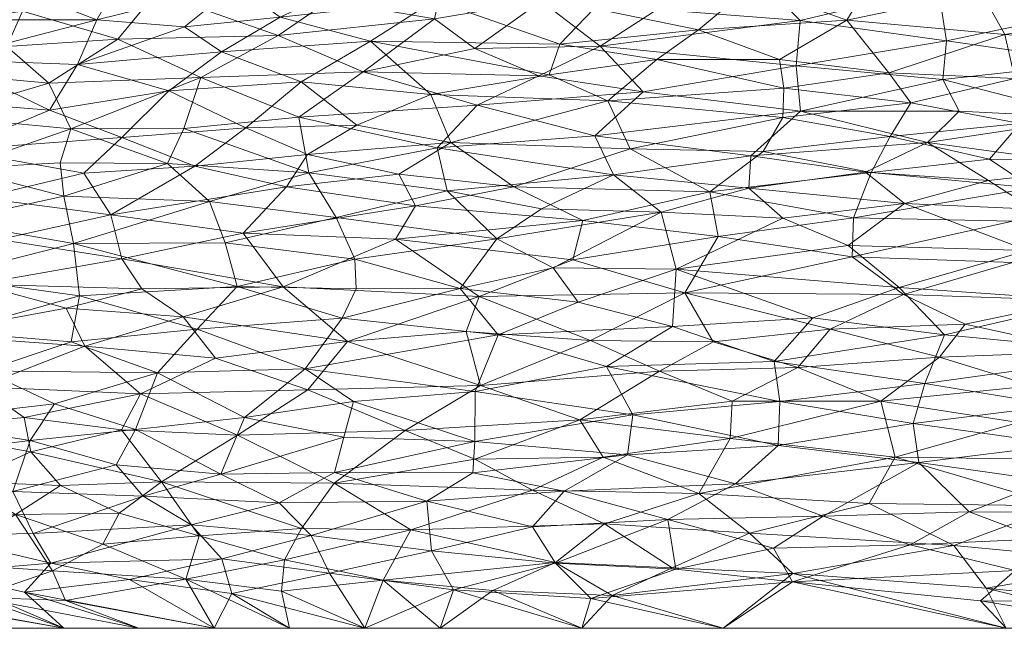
# Model space of a CAD drawing. Header units: millimetres. Extents: x -83 to 83, y 0 to 70.
# Tile 4 of 256: x -75.65 to -67.56, y 0 to 5. Entities that reach past the tile are written whole.
import ezdxf

# ---------------------------------------------------------------- set-up
doc = ezdxf.new("R2010")
doc.units = ezdxf.units.MM
doc.layers.add('A-GENM', color=13, linetype='Continuous')

# ---------------------------------------------------------------- blocks, each defined once
blk = doc.blocks.new('MODEL_FFAS1M21-609500BF0 - MODEL_FFAS1M21-609500BF0-474051-Preview')
at = {"layer": 'A-GENM', "lineweight": 9}
mesh = blk.add_polyface(dxfattribs=at)
corners = [(0, 0, 83.3606), (28.511, 0, 78.3334), (53.5832, 0, 63.8579), (72.1924, 0, 41.6803), (82.0942, 0, 14.4754), (82.0942, 0, -14.4754), (72.1924, 0, -41.6803), (53.5832, 0, -63.8579), (28.511, 0, -78.3334), (0, 0, -83.3606), (-28.511, 0, -78.3334), (-53.5832, 0, -63.8579), (-72.1924, 0, -41.6803), (-82.0942, 0, -14.4754), (-82.0942, 0, 14.4754), (-72.1924, 0, 41.6803), (-53.5832, 0, 63.8579), (-28.511, 0, 78.3334)]
mesh.append_faces([[corners[k] for k in face] for face in [(14, 0, 1)]], dxfattribs={"vtx0": -1, "vtx2": -1})
mesh.append_faces([[corners[k] for k in face] for face in [(0, 14, 15, 16)]], dxfattribs={"vtx0": -1, "vtx3": -1})
mesh.append_faces([[corners[k] for k in face] for face in [(17, 0, 16)]], dxfattribs={"vtx1": -1})
mesh.append_faces([[corners[k] for k in face] for face in [(11, 12, 3, 4)]], dxfattribs={"vtx1": -1, "vtx3": -1})
mesh.append_faces([[corners[k] for k in face] for face in [(7, 8, 9, 6)]], dxfattribs={"vtx2": -1})
mesh.append_faces([[corners[k] for k in face] for face in [(9, 10, 11, 4), (4, 5, 6, 9), (12, 13, 14, 3), (1, 2, 3, 14)]], dxfattribs={"vtx2": -1, "vtx3": -1})
mesh = blk.add_polyface(dxfattribs=at)
corners = [(66.8964, -1.3837, -49.6311), (67.4391, -1.6904, -48.867), (66.0231, -1.6503, -50.7669), (67.7057, -0.3301, -48.6044), (69.2946, -0.4501, -46.3012), (67.9701, -0.6813, -48.2061), (68.2092, -2.0107, 47.7606), (69.4015, -1.8632, 46.0231), (68.3051, -1.6823, 47.6497), (66.0458, -0.6929, 50.8097), (66.5951, -0.9473, 50.0681), (67.2547, -0.7337, 49.1951), (67.094, -1.0058, -49.3929), (65.7293, -0.8505, -51.2067), (66.4677, -0.5388, -50.2683), (66.031, -1.9846, -50.7313), (68.6658, -1.0247, -47.1818), (68.7032, 0, -45.8386), (69.8663, 0, -44.4525), (67.5401, 0, -47.2247), (68.453, -1.405, -47.4593), (68.7032, 0, 45.8386), (67.5401, 0, 47.2247), (69.2973, -0.3804, 46.3029), (69.8663, 0, 44.4525), (67.8455, -0.9577, 48.3593), (68.3286, -0.6844, 47.6963), (67.751, -0.2252, 48.5497), (68.2585, -1.3621, 47.7422), (67.0675, -1.5092, 49.3899), (67.1897, -1.2109, 49.2468), (65.3752, -1.2666, 51.6271), (67.1164, -1.8294, 49.2985), (67.4663, -0.4753, 48.9249), (66.748, -0.2235, 49.9197), (66.4347, -2.2588, 50.1806), (69.4143, -1.5009, 46.034), (65.8651, -1.6751, 50.9698), (69.0452, -0.9203, 46.6335), (66.3757, -0.4455, 50.3968), (66.377, 0, 48.6108), (67.3233, -1.9919, -49.0028), (65.6871, -1.2042, -51.2343), (66.6879, -0.2279, -49.9996), (66.377, 0, -48.6108), (68.5719, -1.8651, -47.2501), (68.0894, -2.2267, -47.9138), (69.6494, -0.7819, -45.7378)]
mesh.append_faces([[corners[k] for k in face] for face in [(0, 1, 2), (3, 4, 5), (6, 7, 8), (9, 10, 11), (12, 13, 14), (15, 2, 1), (12, 5, 16), (20, 12, 16), (1, 0, 20), (11, 25, 26), (22, 27, 23), (8, 28, 29), (28, 30, 29), (30, 31, 29), (6, 8, 32), (33, 27, 34), (33, 11, 26), (32, 35, 6), (28, 8, 36), (32, 8, 29), (30, 25, 10), (37, 32, 29), (25, 28, 38), (28, 25, 30), (25, 38, 26), (23, 33, 26), (39, 9, 11), (25, 11, 10), (39, 11, 33), (23, 27, 33), (33, 34, 39), (27, 40, 34), (41, 15, 1), (12, 0, 42), (5, 12, 14), (12, 20, 0), (3, 5, 14), (3, 43, 44), (3, 19, 4), (45, 41, 1), (41, 45, 46), (20, 45, 1), (5, 47, 16), (14, 43, 3)]], dxfattribs={"vtx0": -1, "vtx1": -1, "vtx2": -1})
mesh.append_faces([[corners[k] for k in face] for face in [(27, 22, 40)]], dxfattribs={"vtx0": -1, "vtx2": -1})
mesh.append_faces([[corners[k] for k in face] for face in [(17, 18, 4, 19), (21, 22, 23, 24), (44, 19, 3)]], dxfattribs={"vtx1": -1, "vtx2": -1})
mesh = blk.add_polyface(dxfattribs=at)
corners = [(68.3286, -0.6844, 47.6963), (69.4526, -0.658, 46.0464), (69.2973, -0.3804, 46.3029), (71.1727, -1.1275, 43.2988), (70.3203, -0.8942, 44.6898), (69.7666, -1.1875, 45.5246), (70.6522, -1.4263, 44.117), (69.4143, -1.5009, 46.034), (70.61, -1.7545, 44.156), (71.4349, -1.1357, -42.8641), (70.8539, -1.4065, -43.7941), (70.0656, -1.1085, -45.0698), (69.2542, -2.1427, -46.2212), (68.5719, -1.8651, -47.2501), (69.7937, -1.8661, -45.4259), (70.7794, -0.2704, -44.0135), (69.8663, 0, -44.4525), (71.0293, 0, -43.0664), (69.6494, -0.7819, -45.7378), (70.8433, -0.8586, -43.8591), (69.8663, 0, 44.4525), (70.9539, -0.2456, 43.7338), (71.2449, -0.5351, 43.2325), (70.2548, -0.4851, 44.8278), (69.4015, -1.8632, 46.0231), (69.4489, -2.1929, 45.9239), (70.8255, -2.1517, 43.7747), (71.4347, -0.8327, 42.8915), (68.2092, -2.0107, 47.7606), (68.3051, -1.6823, 47.6497), (68.2585, -1.3621, 47.7422), (69.0452, -0.9203, 46.6335), (68.453, -1.405, -47.4593), (69.8088, -1.5585, -45.4287), (68.6658, -1.0247, -47.1818), (67.9701, -0.6813, -48.2061), (69.2946, -0.4501, -46.3012), (70.3892, -2.1136, -44.4761), (71.0438, -1.7132, -43.4583), (71.8608, -1.9942, -42.0679), (70.9566, -2.3637, -43.5433), (70.2864, -0.4954, -44.7774), (71.0293, 0, 43.0664), (71.9078, -1.5337, 42.0296), (71.2447, -0.5408, -43.2323)]
mesh.append_faces([[corners[k] for k in face] for face in [(0, 1, 2), (3, 4, 5), (6, 7, 8), (9, 10, 11), (12, 13, 14), (11, 18, 19), (9, 11, 19), (20, 2, 21), (22, 23, 4), (24, 25, 26), (2, 23, 21), (22, 4, 27), (25, 24, 28), (24, 26, 8), (8, 7, 24), (29, 24, 7), (5, 30, 7), (1, 0, 31), (4, 1, 31), (23, 2, 1), (5, 4, 31), (4, 3, 27), (30, 5, 31), (5, 7, 6), (4, 23, 1), (23, 22, 21), (32, 33, 13), (11, 32, 34), (18, 35, 36), (37, 12, 14), (14, 13, 33), (38, 14, 33), (33, 10, 38), (38, 37, 14), (39, 40, 37), (33, 32, 11), (33, 11, 10), (11, 34, 18), (41, 19, 18), (43, 6, 8), (5, 6, 3), (41, 15, 44), (41, 36, 15), (19, 41, 44), (18, 36, 41), (36, 16, 15)]], dxfattribs={"vtx0": -1, "vtx1": -1, "vtx2": -1})
mesh.append_faces([[corners[k] for k in face] for face in [(15, 16, 17)]], dxfattribs={"vtx0": -1, "vtx2": -1})
mesh.append_faces([[corners[k] for k in face] for face in [(42, 20, 21)]], dxfattribs={"vtx1": -1, "vtx2": -1})
mesh = blk.add_polyface(dxfattribs=at)
corners = [(71.2447, -0.5408, -43.2323), (72.6623, -0.3949, -40.8185), (72.4348, -0.8088, -41.1824), (71.4349, -1.1357, -42.8641), (73.0632, -1.1931, -40.02), (71.7585, -0.3109, -42.3949), (70.3892, -2.1136, -44.4761), (71.0438, -1.7132, -43.4583), (71.8608, -1.9942, -42.0679), (72.4811, -1.6262, -41.0243), (71.1727, -1.1275, 43.2988), (72.3033, -1.0437, 41.3909), (71.4347, -0.8327, 42.8915), (70.6522, -1.4263, 44.117), (71.9078, -1.5337, 42.0296), (71.9242, -1.2778, 42.0249), (72.9841, -1.5705, 40.1281), (72.9036, -1.8623, 40.2462), (71.7147, -2.4118, 42.2786), (73.3029, -2.1311, 39.4882), (71.906, -1.9466, 41.995), (70.61, -1.7545, 44.156), (70.8255, -2.1517, 43.7747), (73.0604, -1.2787, 40.0169), (72.0832, -0.3152, 41.84), (70.9539, -0.2456, 43.7338), (71.2449, -0.5351, 43.2325), (71.0293, 0, 43.0664), (72.2649, -0.6372, 41.4957), (73.2519, -0.7614, 39.7154), (73.1021, -0.4541, 40.0198), (73.517, -1.0303, 39.1962), (72.1924, 0, 41.6803), (72.8113, 0, 39.98), (73.2796, -1.9581, -39.5482), (71.9089, -1.3901, -42.0408), (70.8539, -1.4065, -43.7941), (70.8433, -0.8586, -43.8591), (72.9554, -2.3553, -40.1052), (71.0293, 0, -43.0664), (72.1924, 0, -41.6803), (73.4718, -0.5625, -39.3265), (72.8113, 0, -39.98), (73.4976, -0.3038, -39.3035), (73.3323, -0.8194, -39.561), (70.7794, -0.2704, -44.0135)]
mesh.append_faces([[corners[k] for k in face] for face in [(32, 24, 33), (27, 24, 32), (42, 1, 40)]], dxfattribs={"vtx0": -1, "vtx1": -1})
mesh.append_faces([[corners[k] for k in face] for face in [(0, 1, 2), (3, 2, 4), (5, 1, 0), (6, 7, 8), (9, 8, 7), (10, 11, 12), (13, 14, 15), (16, 14, 17), (18, 19, 20), (21, 22, 20), (21, 20, 14), (14, 20, 17), (23, 11, 15), (24, 25, 26), (24, 27, 25), (28, 24, 26), (10, 15, 11), (28, 26, 12), (29, 30, 28), (11, 28, 12), (24, 28, 30), (28, 11, 29), (31, 11, 23), (24, 30, 33), (11, 31, 29), (34, 8, 9), (35, 7, 36), (9, 35, 4), (3, 37, 2), (38, 8, 34), (2, 1, 41), (1, 42, 43), (35, 36, 3), (2, 37, 0), (4, 35, 3), (7, 35, 9), (4, 2, 44), (0, 45, 5), (39, 5, 45), (40, 1, 5), (20, 19, 17), (14, 16, 23), (13, 15, 10), (23, 15, 14)]], dxfattribs={"vtx0": -1, "vtx1": -1, "vtx2": -1})
mesh.append_faces([[corners[k] for k in face] for face in [(5, 39, 40)]], dxfattribs={"vtx0": -1, "vtx2": -1})
mesh = blk.add_polyface(dxfattribs=at)
corners = [(74.049, 0, 36.5794), (75.6089, -0.2962, 35.0715), (74.6679, 0, 34.8791), (73.1021, -0.4541, 40.0198), (73.2519, -0.7614, 39.7154), (73.9858, -0.5706, 38.3499), (73.9964, -1.2673, 38.2596), (73.8006, -1.7318, 38.5898), (74.6978, -1.6321, 36.8334), (73.4976, -0.3038, -39.3035), (74.2826, -0.4034, -37.7887), (73.4718, -0.5625, -39.3265), (72.4811, -1.6262, -41.0243), (73.0632, -1.1931, -40.02), (73.8584, -1.5879, -38.4934), (73.517, -1.0303, 39.1962), (74.6339, -1.0856, 37.0195), (74.2379, -0.8507, 37.8311), (75.3916, -0.5356, 35.5104), (74.7473, -0.4011, 36.8613), (73.9061, -0.2859, 38.5316), (72.8113, 0, 39.98), (75.537, -0.7792, 35.1734), (72.9036, -1.8623, 40.2462), (73.3029, -2.1311, 39.4882), (73.4301, 0, 38.2797), (73.0604, -1.2787, 40.0169), (72.9841, -1.5705, 40.1281), (74.8554, -1.342, 36.5425), (74.5166, -2.0997, 37.1504), (75.3614, -1.8442, 35.4329), (73.2796, -1.9581, -39.5482), (74.6545, -1.9255, -36.8906), (74.8111, -1.6295, -36.603), (74.4838, -1.2023, -37.3086), (73.3323, -0.8194, -39.561), (74.8298, -0.9447, -36.6367), (74.174, -0.7589, -37.9656), (72.4348, -0.8088, -41.1824), (75.3797, -0.4724, -35.5424), (74.9639, -0.6918, -36.3881), (74.049, 0, -36.5794), (75.2721, -0.2295, -35.7958), (73.4301, 0, -38.2797), (74.6679, 0, -34.8791), (72.6623, -0.3949, -40.8185), (72.8113, 0, -39.98)]
mesh.append_faces([[corners[k] for k in face] for face in [(0, 1, 2), (41, 10, 43), (25, 20, 0)]], dxfattribs={"vtx0": -1, "vtx1": -1})
mesh.append_faces([[corners[k] for k in face] for face in [(3, 4, 5), (6, 7, 8), (9, 10, 11), (12, 13, 14), (15, 6, 16), (17, 15, 16), (17, 18, 5), (19, 20, 5), (0, 20, 19), (20, 21, 3), (16, 22, 17), (7, 23, 24), (17, 4, 15), (17, 5, 4), (1, 0, 19), (3, 5, 20), (6, 15, 26), (6, 26, 27), (6, 28, 16), (29, 30, 8), (12, 14, 31), (31, 14, 32), (33, 32, 14), (14, 13, 34), (35, 34, 13), (36, 34, 37), (35, 38, 11), (39, 40, 10), (10, 41, 42), (11, 10, 37), (11, 37, 35), (9, 11, 45), (34, 35, 37), (43, 10, 9), (6, 8, 28), (8, 7, 29), (18, 19, 5), (23, 7, 27), (6, 27, 7), (34, 33, 14), (40, 36, 37), (10, 40, 37)]], dxfattribs={"vtx0": -1, "vtx1": -1, "vtx2": -1})
mesh.append_faces([[corners[k] for k in face] for face in [(20, 25, 21)]], dxfattribs={"vtx0": -1, "vtx2": -1})
mesh.append_faces([[corners[k] for k in face] for face in [(41, 44, 42), (46, 43, 9)]], dxfattribs={"vtx1": -1, "vtx2": -1})
mesh = blk.add_polyface(dxfattribs=at)
corners = [(76.4115, -1.4354, 33.155), (75.7039, -1.1244, 34.7747), (75.5635, -1.5427, 35.033), (76.1025, -1.2042, -33.8844), (75.6829, -0.9353, -34.8413), (76.6784, -0.8252, -32.6049), (75.9728, -1.9829, -34.0868), (75.6105, -1.7314, -34.9107), (76.6001, -1.6369, -32.6933), (75.3141, -1.1742, -35.6056), (74.2379, -0.8507, 37.8311), (75.537, -0.7792, 35.1734), (75.3916, -0.5356, 35.5104), (76.6463, -1.1771, 32.639), (76.3595, -0.7627, 33.352), (75.3614, -1.8442, 35.4329), (74.6978, -1.6321, 36.8334), (76.3389, -0.4555, 33.4344), (75.2867, 0, 33.1788), (75.6089, -0.2962, 35.0715), (76.5244, 0, 29.7782), (75.9056, 0, 31.4785), (77.1151, -0.3176, 31.6198), (74.6679, 0, 34.8791), (74.6339, -1.0856, 37.0195), (74.8554, -1.342, 36.5425), (76.5953, -1.7016, 32.697), (75.9402, -2.1153, 34.1445), (74.4838, -1.2023, -37.3086), (75.5569, -1.451, -35.0571), (74.8111, -1.6295, -36.603), (74.6545, -1.9255, -36.8906), (74.8298, -0.9447, -36.6367), (74.9639, -0.6918, -36.3881), (76.3084, -0.5343, -33.4952), (75.3797, -0.4724, -35.5424), (76.0049, -0.2553, -34.2096), (75.2721, -0.2295, -35.7958), (74.6679, 0, -34.8791), (74.2826, -0.4034, -37.7887), (76.8099, -0.2742, -32.3592), (75.2867, 0, -33.1788), (75.9056, 0, -31.4785), (74.7473, -0.4011, 36.8613), (76.5244, 0, -29.7782)]
mesh.append_faces([[corners[k] for k in face] for face in [(18, 22, 21)]], dxfattribs={"vtx0": -1, "vtx1": -1})
mesh.append_faces([[corners[k] for k in face] for face in [(0, 1, 2), (3, 4, 5), (6, 7, 8), (3, 9, 4), (10, 11, 12), (1, 13, 14), (15, 2, 16), (14, 17, 12), (17, 18, 19), (24, 1, 11), (19, 12, 17), (24, 25, 1), (2, 1, 25), (1, 0, 13), (2, 26, 0), (27, 26, 15), (28, 29, 30), (31, 30, 7), (4, 32, 33), (34, 35, 36), (3, 8, 29), (36, 37, 38), (35, 39, 37), (37, 36, 35), (34, 4, 35), (4, 34, 5), (40, 34, 36), (36, 41, 40), (16, 2, 25), (26, 2, 15), (12, 19, 43), (22, 18, 17), (12, 11, 14), (1, 14, 11), (7, 30, 29), (8, 7, 29), (31, 7, 6), (9, 29, 28), (29, 9, 3), (32, 9, 28), (9, 32, 4), (4, 33, 35)]], dxfattribs={"vtx0": -1, "vtx1": -1, "vtx2": -1})
mesh.append_faces([[corners[k] for k in face] for face in [(19, 18, 23), (36, 38, 41), (40, 41, 42), (40, 42, 44)]], dxfattribs={"vtx0": -1, "vtx2": -1})
mesh.append_faces([[corners[k] for k in face] for face in [(20, 21, 22)]], dxfattribs={"vtx1": -1, "vtx2": -1})
mesh = blk.add_polyface(dxfattribs=at)
corners = [(73.3352, -4.4901, -38.9148), (73.789, -4.1107, -38.2632), (74.4225, -4.415, -36.8441), (73.3548, -4.2, 39.0471), (72.8251, -4.5711, 39.806), (74.1598, -4.5254, 37.2943), (74.0891, -3.5071, 37.8532), (73.0463, -3.3761, 39.8413), (73.2714, -3.7414, 39.3712), (72.9988, -2.5471, 40.0077), (72.8822, -2.7887, 40.1967), (73.8602, -2.8069, 38.3683), (75.2072, -3.1621, 35.6175), (73.9605, -3.1681, 38.1383), (74.5166, -2.0997, 37.1504), (73.8006, -1.7318, 38.5898), (73.3029, -2.1311, 39.4882), (73.2827, -3.8913, -39.3081), (74.2101, -3.7974, -37.557), (74.0383, -2.2195, -38.0826), (73.2796, -1.9581, -39.5482), (74.6545, -1.9255, -36.8906), (74.1895, -2.4571, 37.7632), (74.2983, -4.1075, 37.266), (75.2278, -4.1023, 35.3546), (74.4327, -3.8185, 37.1078), (75.2865, -3.5514, 35.4056), (75.1566, -2.731, 35.7705), (72.8937, -3.0322, 40.1527), (73.4831, -2.8065, -39.0856), (74.8084, -3.0359, -36.461), (73.8125, -3.247, -38.416), (74.8994, -3.3969, -36.2355), (74.8103, -4.031, -36.2621), (75.1213, -3.7396, -35.7157), (72.9554, -2.3553, -40.1052), (74.3036, -2.5586, -37.5277), (74.644, -2.7879, -36.8223), (75.2257, -2.3545, 35.6654), (75.2677, -2.6296, -35.5469), (75.1119, -2.3176, -35.9083), (73.4564, -3.6258, -39.0493), (72.3952, -3.47, -41.0037), (72.5605, -3.1967, -40.7362), (72.5313, -3.7323, -40.7207), (72.8781, -4.134, -39.9605)]
mesh.append_faces([[corners[k] for k in face] for face in [(0, 1, 2), (3, 4, 5), (6, 7, 8), (9, 10, 11), (6, 12, 13), (14, 15, 16), (17, 18, 1), (19, 20, 21), (16, 9, 22), (23, 5, 24), (3, 23, 8), (6, 8, 25), (24, 25, 23), (26, 6, 25), (6, 13, 7), (27, 22, 11), (13, 28, 7), (11, 28, 13), (12, 11, 13), (11, 22, 9), (12, 27, 11), (22, 14, 16), (29, 30, 31), (32, 31, 30), (33, 18, 34), (19, 35, 20), (29, 36, 37), (35, 19, 36), (38, 14, 22), (37, 36, 39), (21, 40, 19), (36, 19, 40), (35, 36, 29), (41, 42, 31), (41, 31, 32), (29, 31, 43), (33, 2, 1), (29, 37, 30), (8, 23, 25), (5, 23, 3), (11, 10, 28), (17, 44, 41), (18, 17, 41), (17, 1, 45), (32, 18, 41), (1, 18, 33), (0, 45, 1)]], dxfattribs={"vtx0": -1, "vtx1": -1, "vtx2": -1})
mesh = blk.add_polyface(dxfattribs=at)
corners = [(75.2278, -4.1023, 35.3546), (74.1598, -4.5254, 37.2943), (75.4099, -4.4796, 34.7319), (75.2865, -3.5514, 35.4056), (75.2072, -3.1621, 35.6175), (74.0891, -3.5071, 37.8532), (75.9402, -2.1153, 34.1445), (74.5166, -2.0997, 37.1504), (75.2257, -2.3545, 35.6654), (76.5722, -3.0467, -32.5932), (75.8167, -3.1942, -34.2975), (75.9946, -2.8282, -33.9428), (76.7835, -3.3358, -32.0577), (74.4327, -3.8185, 37.1078), (75.3154, -3.8254, 35.2795), (76.2115, -2.4362, 33.4977), (75.1566, -2.731, 35.7705), (75.3614, -1.8442, 35.4329), (76.2837, -2.888, 33.2811), (75.9728, -1.9829, -34.0868), (76.4426, -2.4125, -32.9698), (75.1119, -2.3176, -35.9083), (74.8084, -3.0359, -36.461), (74.8994, -3.3969, -36.2355), (76.4478, -4.5737, 32.3049), (76.324, -4.2086, 32.862), (76.1658, -3.7779, 33.4192), (76.2384, -3.3409, 33.3328), (77.1969, -3.5074, 31.0275), (75.2677, -2.6296, -35.5469), (75.1727, -4.6332, -35.1213), (74.4225, -4.415, -36.8441), (75.4045, -4.2575, -34.892), (74.8103, -4.031, -36.2621), (76.1866, -3.9296, -33.318), (75.1213, -3.7396, -35.7157), (75.9698, -3.5364, -33.9171), (74.1895, -2.4571, 37.7632), (76.7525, -2.203, 32.2666), (76.5953, -1.7016, 32.697), (77.043, -1.921, 31.6011), (77.0692, -2.8047, 31.4295), (74.6545, -1.9255, -36.8906), (74.3036, -2.5586, -37.5277), (74.644, -2.7879, -36.8223), (74.2101, -3.7974, -37.557), (76.856, -3.6744, -31.8295), (76.2683, -4.6731, -32.6371), (76.5977, -4.353, -32.1235)]
mesh.append_faces([[corners[k] for k in face] for face in [(0, 1, 2), (3, 4, 5), (6, 7, 8), (9, 10, 11), (9, 12, 10), (13, 14, 3), (15, 8, 16), (17, 7, 6), (18, 16, 4), (19, 20, 21), (22, 10, 23), (2, 24, 25), (0, 2, 25), (26, 0, 25), (14, 13, 0), (26, 27, 3), (3, 27, 4), (18, 4, 27), (15, 16, 18), (26, 28, 27), (11, 29, 20), (30, 31, 32), (33, 34, 32), (34, 35, 36), (16, 8, 37), (8, 15, 6), (38, 6, 15), (39, 6, 40), (41, 15, 18), (19, 21, 42), (11, 10, 22), (43, 21, 29), (20, 29, 21), (44, 11, 22), (12, 36, 10), (10, 36, 23), (45, 23, 35), (36, 46, 34), (23, 36, 35), (46, 36, 12), (47, 32, 48), (34, 48, 32), (32, 47, 30), (11, 44, 29), (0, 26, 14), (26, 3, 14), (34, 33, 35), (31, 33, 32)]], dxfattribs={"vtx0": -1, "vtx1": -1, "vtx2": -1})
mesh = blk.add_polyface(dxfattribs=at)
corners = [(68.495, -4.0393, -47.1137), (67.4249, -4.1477, -48.5947), (67.6781, -3.8554, -48.3326), (69.2542, -2.1427, -46.2212), (68.0894, -2.2267, -47.9138), (68.5719, -1.8651, -47.2501), (65.7969, -2.9199, -50.9643), (66.9476, -2.6918, -49.4606), (67.4849, -3.0046, -48.7003), (67.6848, -3.6797, 48.3595), (67.3182, -3.4443, 48.8961), (66.6976, -3.7885, 49.6918), (68.4215, -2.8001, 47.3921), (69.1297, -2.5514, 46.3735), (68.0488, -2.4103, 47.9568), (67.9258, -4.2498, 47.8507), (68.186, -3.9922, 47.575), (66.8398, -4.194, 49.3789), (67.4885, -3.3435, -48.6687), (66.2851, -3.4847, -50.2846), (65.6717, -3.2201, -51.1029), (66.031, -1.9846, -50.7313), (67.3233, -1.9919, -49.0028), (66.8494, -2.2738, -49.6256), (68.8065, -3.0516, -46.8107), (67.3279, -3.6185, -48.8646), (66.585, -3.8373, -49.8319), (68.7948, -3.3724, -46.8016), (68.696, -3.7461, 46.8995), (69.6381, -3.8826, 45.4558), (67.3661, -3.1045, 48.8568), (66.8426, -2.6916, 49.6024), (65.74, -2.996, 51.0319), (66.2274, -3.3984, 50.3672), (68.8381, -3.146, 46.7565), (68.3762, -3.4897, 47.4016), (66.4347, -2.2588, 50.1806), (68.2092, -2.0107, 47.7606), (69.4489, -2.1929, 45.9239), (67.8772, -2.4979, -48.1925), (65.4721, -2.6175, -51.4034), (68.3834, -2.7432, -47.4516), (68.9862, -2.4574, -46.5944), (68.6495, -3.7455, -46.9676), (66.184, -4.0933, -50.2907)]
mesh.append_faces([[corners[k] for k in face] for face in [(0, 1, 2), (3, 4, 5), (6, 7, 8), (9, 10, 11), (12, 13, 14), (15, 16, 17), (18, 19, 20), (21, 22, 23), (8, 24, 18), (23, 22, 4), (19, 25, 26), (24, 27, 18), (28, 16, 29), (11, 17, 16), (30, 12, 31), (16, 28, 9), (30, 32, 33), (32, 30, 31), (10, 33, 11), (34, 30, 35), (12, 14, 31), (14, 36, 31), (36, 14, 37), (34, 12, 30), (14, 38, 37), (4, 39, 23), (23, 7, 40), (8, 7, 41), (24, 8, 41), (8, 18, 20), (41, 39, 42), (25, 27, 43), (2, 26, 25), (42, 4, 3), (4, 42, 39), (41, 7, 39), (23, 39, 7), (19, 18, 25), (27, 25, 18), (2, 25, 43), (1, 26, 2), (43, 0, 2), (1, 44, 26), (9, 28, 35), (9, 35, 10), (16, 9, 11), (35, 30, 10), (30, 33, 10)]], dxfattribs={"vtx0": -1, "vtx1": -1, "vtx2": -1})
mesh = blk.add_polyface(dxfattribs=at)
corners = [(71.8879, -4.2984, 41.6375), (73.3548, -4.2, 39.0471), (72.2184, -3.9474, 41.2128), (72.1344, -3.5935, 41.4459), (73.2714, -3.7414, 39.3712), (73.0463, -3.3761, 39.8413), (72.8822, -2.7887, 40.1967), (72.0271, -2.7909, 41.7095), (72.8937, -3.0322, 40.1527), (70.7687, -3.7244, 43.7139), (73.2827, -3.8913, -39.3081), (72.8781, -4.134, -39.9605), (72.1046, -3.9917, -41.3963), (72.2688, -4.3847, -40.9252), (70.8154, -4.3333, -43.4188), (71.9776, -2.4374, -41.8271), (71.8608, -1.9942, -42.0679), (72.9554, -2.3553, -40.1052), (73.4831, -2.8065, -39.0856), (71.8715, -2.7256, -41.983), (70.9566, -2.3637, -43.5433), (70.1815, -2.7573, -44.7481), (70.5238, -4.407, 43.8518), (70.9208, -4.0448, 43.3743), (71.7268, -3.1998, 42.1866), (71.2644, -2.9628, 42.9842), (70.3764, -3.4193, 44.3838), (71.7147, -2.4118, 42.2786), (72.9988, -2.5471, 40.0077), (70.2823, -2.4797, 44.6134), (70.8255, -2.1517, 43.7747), (71.3604, -3.4461, 42.7814), (71.0593, -2.6799, 43.3474), (73.3029, -2.1311, 39.4882), (71.906, -1.9466, 41.995), (71.1029, -3.0279, -43.2451), (70.6302, -3.9403, -43.8812), (71.5862, -3.6257, -42.3806), (72.5313, -3.7323, -40.7207), (73.4564, -3.6258, -39.0493), (72.3952, -3.47, -41.0037), (72.5605, -3.1967, -40.7362), (73.3352, -4.4901, -38.9148), (71.0207, -3.3505, -43.3515), (73.8125, -3.247, -38.416)]
mesh.append_faces([[corners[k] for k in face] for face in [(0, 1, 2), (3, 4, 5), (6, 7, 8), (2, 3, 9), (10, 11, 12), (13, 14, 12), (15, 16, 17), (18, 19, 17), (20, 19, 21), (22, 0, 23), (2, 23, 0), (5, 24, 3), (25, 24, 7), (4, 3, 2), (1, 4, 2), (25, 26, 24), (27, 7, 28), (29, 27, 30), (5, 8, 24), (31, 3, 24), (24, 8, 7), (27, 29, 32), (33, 27, 28), (30, 27, 34), (21, 19, 35), (12, 36, 37), (36, 12, 14), (38, 12, 37), (10, 12, 38), (39, 38, 40), (41, 19, 18), (16, 15, 20), (19, 20, 15), (2, 9, 23), (31, 9, 3), (42, 13, 11), (19, 41, 35), (41, 40, 43), (41, 43, 35), (24, 26, 31), (32, 25, 7), (27, 32, 7), (28, 7, 6), (40, 38, 37), (43, 40, 37), (40, 41, 44), (13, 12, 11), (17, 19, 15)]], dxfattribs={"vtx0": -1, "vtx1": -1, "vtx2": -1})
mesh = blk.add_polyface(dxfattribs=at)
corners = [(69.6381, -3.8826, 45.4558), (69.2315, -4.2476, 45.9423), (70.9208, -4.0448, 43.3743), (70.5238, -4.407, 43.8518), (68.0488, -2.4103, 47.9568), (69.1297, -2.5514, 46.3735), (69.4489, -2.1929, 45.9239), (69.3776, -4.196, -45.7439), (70.6302, -3.9403, -43.8812), (70.8154, -4.3333, -43.4188), (71.1029, -3.0279, -43.2451), (69.9084, -3.2178, -45.1344), (70.1815, -2.7573, -44.7481), (69.657, -3.6169, 45.4831), (68.3762, -3.4897, 47.4016), (68.696, -3.7461, 46.8995), (69.3757, -3.3708, 45.9363), (70.2523, -2.9502, 44.6203), (68.8381, -3.146, 46.7565), (68.495, -4.0393, -47.1137), (69.5381, -3.9183, -45.5986), (68.8065, -3.0516, -46.8107), (69.9765, -3.5848, -44.9947), (68.6495, -3.7455, -46.9676), (68.7948, -3.3724, -46.8016), (68.186, -3.9922, 47.575), (70.7687, -3.7244, 43.7139), (70.3764, -3.4193, 44.3838), (71.0593, -2.6799, 43.3474), (71.2644, -2.9628, 42.9842), (70.2823, -2.4797, 44.6134), (68.4215, -2.8001, 47.3921), (70.8255, -2.1517, 43.7747), (68.3834, -2.7432, -47.4516), (71.0207, -3.3505, -43.3515), (71.5862, -3.6257, -42.3806), (69.9499, -2.3539, -45.1436), (68.9862, -2.4574, -46.5944), (69.2542, -2.1427, -46.2212), (70.3892, -2.1136, -44.4761), (70.9566, -2.3637, -43.5433), (69.3673, -4.4365, -45.6434), (68.3254, -4.3168, -47.2482), (71.3604, -3.4461, 42.7814)]
mesh.append_faces([[corners[k] for k in face] for face in [(0, 1, 2), (2, 1, 3), (4, 5, 6), (7, 8, 9), (10, 11, 12), (13, 14, 15), (16, 17, 18), (19, 20, 7), (21, 12, 11), (20, 22, 8), (23, 24, 22), (1, 0, 25), (26, 27, 13), (2, 26, 0), (28, 17, 29), (5, 17, 30), (14, 13, 16), (17, 31, 18), (6, 30, 32), (12, 21, 33), (21, 11, 24), (22, 24, 11), (34, 22, 11), (22, 35, 8), (36, 12, 37), (10, 34, 11), (38, 39, 36), (12, 33, 37), (39, 40, 36), (12, 36, 40), (38, 36, 37), (8, 7, 20), (19, 23, 20), (22, 20, 23), (41, 42, 7), (9, 41, 7), (22, 34, 35), (13, 15, 0), (26, 13, 0), (13, 27, 16), (17, 16, 27), (14, 16, 18), (17, 5, 31), (6, 5, 30), (26, 43, 27), (27, 29, 17), (17, 28, 30)]], dxfattribs={"vtx0": -1, "vtx1": -1, "vtx2": -1})
mesh = blk.add_polyface(dxfattribs=at)
corners = [(66.3452, -5.0854, -49.5046), (66.2838, -4.7783, -49.8176), (67.5518, -4.8779, -48.0125), (67.9258, -4.2498, 47.8507), (69.2315, -4.2476, 45.9423), (68.186, -3.9922, 47.575), (66.9232, -5.5402, -48.2647), (67.7462, -5.2287, -47.4375), (68.4527, -5.507, -46.1098), (67.6663, -5.7803, -46.9076), (68.8603, -5.7834, -45.1319), (68.3854, -6.0168, -45.4859), (68.062, -4.5079, 47.5293), (66.7909, -4.648, 49.2193), (68.03, -4.8259, 47.3711), (68.0986, -5.2658, 46.8936), (69.2343, -4.9929, 45.4583), (68.2308, -5.6664, 46.2383), (66.7469, -5.4888, 48.5667), (66.3882, -5.8601, 48.5893), (67.4685, -4.5182, -48.3623), (66.0611, -4.3626, -50.3449), (67.4249, -4.1477, -48.5947), (66.6074, -5.3195, -48.9361), (67.6529, -5.9243, 46.7156), (68.8542, -5.8618, 45.0241), (66.6943, -6.127, 47.7481), (67.6939, -6.1097, 46.3508), (66.7648, -5.0908, 48.9326), (69.2476, -5.5685, 44.8302), (69.2675, -4.6202, 45.686), (66.8398, -4.194, 49.3789), (68.5051, -4.5642, -46.8557), (68.85, -4.9953, -46.0362), (66.2664, -5.9078, -48.6867), (67.0154, -6.1466, -47.2619), (66.184, -4.0933, -50.2907), (68.3254, -4.3168, -47.2482), (68.495, -4.0393, -47.1137), (68.0094, -6.3049, -45.5128), (69.2703, -6.1821, -43.8219), (69.3776, -4.196, -45.7439), (69.3673, -4.4365, -45.6434), (68.7197, -6.1145, 44.807), (68.6732, -5.288, -46.0251)]
mesh.append_faces([[corners[k] for k in face] for face in [(0, 1, 2), (3, 4, 5), (6, 7, 8), (9, 10, 11), (12, 13, 14), (15, 16, 14), (17, 18, 19), (2, 1, 20), (21, 22, 20), (23, 7, 6), (17, 24, 25), (26, 27, 24), (18, 15, 28), (19, 26, 24), (17, 29, 15), (14, 16, 30), (17, 15, 18), (12, 14, 30), (13, 28, 14), (15, 14, 28), (31, 13, 12), (19, 24, 17), (27, 25, 24), (21, 20, 1), (20, 32, 2), (7, 2, 33), (0, 2, 7), (2, 32, 33), (9, 6, 8), (34, 9, 35), (6, 9, 34), (35, 9, 11), (21, 36, 22), (20, 37, 32), (37, 22, 38), (39, 35, 11), (11, 40, 39), (37, 38, 41), (20, 22, 37), (37, 42, 32), (8, 10, 9), (29, 17, 25), (31, 12, 3), (4, 3, 12), (25, 27, 43), (7, 23, 0), (8, 7, 44), (33, 44, 7)]], dxfattribs={"vtx0": -1, "vtx1": -1, "vtx2": -1})
mesh = blk.add_polyface(dxfattribs=at)
corners = [(72.1829, -5.2699, 40.3196), (73.0204, -5.443, 38.559), (73.1077, -5.1556, 38.7515), (73.0659, -6.1552, 37.2112), (72.6798, -5.9495, 38.3831), (71.9558, -6.2359, 39.1369), (71.0825, -5.7754, -41.5566), (71.0089, -5.372, -42.2354), (72.2407, -5.524, -39.8909), (72.317, -5.8322, -39.2732), (71.6853, -6.0391, 40.0415), (72.1394, -5.5012, 40.1052), (71.8977, -5.8033, 40.084), (73.2905, -5.7038, 37.6474), (70.8767, -4.7827, 43.0295), (71.9085, -4.7622, 41.2983), (71.3807, -4.5401, 42.3619), (70.5238, -4.407, 43.8518), (71.8879, -4.2984, 41.6375), (72.8251, -4.5711, 39.806), (73.3548, -4.2, 39.0471), (73.5249, -4.8695, 38.2509), (72.2399, -5.0065, 40.499), (72.7643, -4.8237, -39.7191), (72.2688, -4.3847, -40.9252), (73.3352, -4.4901, -38.9148), (70.9273, -5.0918, -42.6752), (72.2388, -5.1574, -40.346), (73.0392, -5.2429, -38.7794), (73.5076, -5.0202, -38.1355), (73.348, -5.8983, -37.1894), (73.2637, -5.6265, -37.8241), (70.8609, -6.0665, -41.4308), (72.7584, -6.3125, -37.4365), (72.5132, -6.1075, -38.3802), (73.5529, -6.1363, -36.2828), (71.5668, -6.1848, -39.9558), (71.2078, -4.8003, -42.4652), (70.7952, -5.901, 41.8405), (70.4703, -6.1335, 41.9628), (71.3148, -5.4294, 41.6461), (71.3629, -5.1533, 41.8802), (71.2955, -4.5468, -42.5008), (70.8154, -4.3333, -43.4188), (70.9866, -5.6694, 41.8803)]
mesh.append_faces([[corners[k] for k in face] for face in [(0, 1, 2), (3, 4, 5), (6, 7, 8), (8, 9, 6), (4, 10, 5), (0, 11, 1), (12, 4, 13), (14, 15, 16), (17, 16, 18), (18, 19, 20), (19, 18, 16), (21, 19, 22), (2, 21, 22), (23, 24, 25), (26, 27, 7), (7, 27, 8), (28, 27, 29), (30, 9, 31), (29, 27, 23), (9, 32, 6), (33, 34, 35), (31, 9, 8), (9, 34, 36), (31, 8, 28), (9, 30, 34), (27, 26, 37), (4, 12, 10), (13, 1, 11), (38, 10, 12), (39, 5, 10), (40, 0, 41), (27, 37, 23), (23, 37, 42), (43, 24, 42), (23, 42, 24), (8, 27, 28), (0, 2, 22), (41, 0, 22), (0, 40, 11), (41, 22, 15), (44, 11, 40), (13, 11, 12), (12, 11, 44), (12, 44, 38), (41, 15, 14), (22, 19, 15), (19, 16, 15), (9, 36, 32)]], dxfattribs={"vtx0": -1, "vtx1": -1, "vtx2": -1})
mesh = blk.add_polyface(dxfattribs=at)
corners = [(70.9866, -5.6694, 41.8803), (71.3148, -5.4294, 41.6461), (70.2724, -5.5102, 43.2819), (70.4095, -5.0836, 43.5321), (69.2343, -4.9929, 45.4583), (69.5763, -5.3337, 44.5987), (70.4107, -4.6726, -43.8679), (71.2955, -4.5468, -42.5008), (71.2078, -4.8003, -42.4652), (69.8036, -5.9276, -43.431), (68.3854, -6.0168, -45.4859), (68.8603, -5.7834, -45.1319), (69.2675, -4.6202, 45.686), (70.8767, -4.7827, 43.0295), (69.3673, -4.4365, -45.6434), (70.8154, -4.3333, -43.4188), (71.0825, -5.7754, -41.5566), (69.8585, -5.6225, -43.8006), (71.0089, -5.372, -42.2354), (69.9772, -5.7601, 43.415), (70.7952, -5.901, 41.8405), (69.7282, -6.0148, 43.4029), (69.2476, -5.5685, 44.8302), (71.3629, -5.1533, 41.8802), (68.0986, -5.2658, 46.8936), (69.2315, -4.2476, 45.9423), (68.062, -4.5079, 47.5293), (70.5238, -4.407, 43.8518), (68.8542, -5.8618, 45.0241), (68.7197, -6.1145, 44.807), (70.0699, -4.9154, -44.2259), (69.4034, -4.6742, -45.4437), (68.85, -4.9953, -46.0362), (68.4527, -5.507, -46.1098), (68.6732, -5.288, -46.0251), (69.6363, -5.2779, -44.5653), (70.9273, -5.0918, -42.6752), (69.2703, -6.1821, -43.8219), (70.8609, -6.0665, -41.4308), (68.5051, -4.5642, -46.8557), (70.4703, -6.1335, 41.9628), (71.6853, -6.0391, 40.0415), (71.3807, -4.5401, 42.3619)]
mesh.append_faces([[corners[k] for k in face] for face in [(0, 1, 2), (3, 4, 5), (6, 7, 8), (9, 10, 11), (12, 4, 13), (6, 14, 15), (16, 17, 18), (0, 19, 20), (19, 21, 20), (2, 22, 19), (23, 13, 3), (4, 24, 5), (3, 13, 4), (25, 26, 12), (27, 25, 12), (13, 27, 12), (28, 19, 22), (21, 28, 29), (8, 30, 6), (31, 30, 32), (33, 34, 35), (17, 33, 35), (18, 17, 35), (17, 16, 9), (35, 30, 36), (11, 33, 17), (31, 6, 30), (34, 32, 35), (10, 9, 37), (38, 9, 16), (36, 30, 8), (35, 32, 30), (35, 36, 18), (2, 3, 5), (39, 14, 31), (39, 31, 32), (14, 6, 31), (7, 6, 15), (23, 3, 2), (9, 11, 17), (20, 21, 40), (28, 21, 19), (41, 20, 40), (23, 2, 1), (22, 2, 5), (19, 0, 2), (24, 22, 5), (27, 13, 42)]], dxfattribs={"vtx0": -1, "vtx1": -1, "vtx2": -1})
mesh = blk.add_polyface(dxfattribs=at)
corners = [(74.1186, -6.1384, 35.1077), (74.738, -5.9092, 34.2877), (73.7242, -5.9252, 36.385), (73.5249, -4.8695, 38.2509), (74.8405, -4.8406, 35.6369), (74.1598, -4.5254, 37.2943), (72.8251, -4.5711, 39.806), (75.4099, -4.4796, 34.7319), (73.6923, -6.4185, -35.2685), (74.0735, -6.2494, -34.9289), (74.4701, -6.3739, -33.7281), (72.5132, -6.1075, -38.3802), (73.348, -5.8983, -37.1894), (73.5529, -6.1363, -36.2828), (73.8687, -5.2832, -37.124), (74.7754, -5.4197, -35.0693), (73.2637, -5.6265, -37.8241), (74.2597, -5.7082, -35.6898), (74.5903, -6.083, -34.2264), (73.5816, -6.363, 35.6552), (74.5688, -6.322, 33.6594), (72.6267, -6.3623, 37.5639), (73.0659, -6.1552, 37.2112), (74.281, -5.5612, 35.8907), (74.5257, -5.2244, 35.8634), (73.0204, -5.443, 38.559), (73.1077, -5.1556, 38.7515), (72.7643, -4.8237, -39.7191), (73.3352, -4.4901, -38.9148), (73.9897, -4.7347, -37.4659), (74.9897, -5.7387, -34.0729), (72.7584, -6.3125, -37.4365), (75.3211, -5.3704, 33.9557), (73.2905, -5.7038, 37.6474), (74.4648, -6.5283, 33.2542), (75.2926, -5.6578, 33.5484), (75.2351, -6.1004, 32.7422), (72.6798, -5.9495, 38.3831), (74.2945, -4.9426, -36.6608), (73.5076, -5.0202, -38.1355), (75.1727, -4.6332, -35.1213), (75.0152, -4.9994, -35.1006), (74.4225, -4.415, -36.8441), (73.0392, -5.2429, -38.7794), (75.6179, -6.194, -31.6012)]
mesh.append_faces([[corners[k] for k in face] for face in [(0, 1, 2), (3, 4, 5), (5, 6, 3), (5, 4, 7), (8, 9, 10), (11, 12, 13), (14, 15, 16), (15, 17, 16), (12, 18, 13), (19, 20, 0), (21, 19, 22), (19, 0, 22), (23, 24, 25), (24, 3, 26), (4, 3, 24), (27, 28, 29), (12, 16, 17), (12, 17, 18), (17, 15, 30), (18, 9, 13), (9, 31, 13), (23, 32, 24), (33, 23, 25), (1, 23, 2), (34, 20, 19), (23, 1, 35), (36, 0, 20), (22, 0, 2), (37, 22, 2), (0, 36, 1), (33, 37, 2), (23, 33, 2), (38, 14, 39), (38, 40, 41), (42, 40, 29), (28, 42, 29), (39, 27, 29), (38, 39, 29), (39, 14, 43), (16, 43, 14), (24, 26, 25), (41, 15, 14), (18, 17, 30), (18, 44, 10), (31, 9, 8), (18, 10, 9), (40, 38, 29), (14, 38, 41)]], dxfattribs={"vtx0": -1, "vtx1": -1, "vtx2": -1})
mesh = blk.add_polyface(dxfattribs=at)
corners = [(76.4147, -5.2999, 31.5273), (75.3211, -5.3704, 33.9557), (76.0872, -5.6506, 31.7188), (74.5903, -6.083, -34.2264), (74.9897, -5.7387, -34.0729), (75.5164, -6.0107, -32.3069), (75.6402, -5.8675, 32.3393), (75.2926, -5.6578, 33.5484), (74.738, -5.9092, 34.2877), (74.281, -5.5612, 35.8907), (75.6251, -5.0694, 33.6833), (76.6628, -4.9212, 31.4342), (74.5257, -5.2244, 35.8634), (74.8405, -4.8406, 35.6369), (75.7549, -4.7793, 33.7113), (75.4099, -4.4796, 34.7319), (75.2351, -6.1004, 32.7422), (75.3617, -6.3867, 31.6458), (76.0684, -6.1801, 30.5396), (76.4478, -4.5737, 32.3049), (75.4381, -5.544, -33.4194), (76.6445, -5.5772, -30.4894), (75.6978, -5.7567, -32.4337), (75.1727, -4.6332, -35.1213), (76.2683, -4.6731, -32.6371), (75.0152, -4.9994, -35.1006), (76.3091, -4.9999, -32.1904), (75.787, -5.2963, -33.013), (75.6179, -6.194, -31.6012), (74.7754, -5.4197, -35.0693), (76.7037, -5.2495, -30.8948), (75.1979, -6.3669, -32.0947), (75.9451, -6.336, -30.3833), (75.5137, -6.4901, -30.935), (76.4273, -5.8339, -30.5082), (76.2514, -6.3958, 29.4068), (77.292, -6.1259, 27.4616), (76.6505, -5.9371, 29.7004), (74.5688, -6.322, 33.6594), (76.8506, -5.5972, 29.9274), (76.2828, -6.0738, -30.2916), (76.7471, -6.2047, -28.7178), (74.4701, -6.3739, -33.7281), (76.4987, -6.4053, -28.7237)]
mesh.append_faces([[corners[k] for k in face] for face in [(0, 1, 2), (3, 4, 5), (6, 7, 8), (1, 9, 7), (10, 0, 11), (12, 10, 13), (13, 10, 14), (14, 15, 13), (6, 2, 7), (16, 17, 18), (1, 10, 12), (14, 11, 19), (0, 10, 1), (20, 21, 22), (23, 24, 25), (24, 26, 25), (27, 25, 26), (5, 28, 3), (4, 29, 20), (27, 30, 21), (31, 28, 32), (31, 32, 33), (21, 34, 22), (1, 7, 2), (18, 17, 35), (36, 18, 35), (18, 37, 6), (18, 6, 16), (17, 16, 38), (6, 8, 16), (2, 37, 39), (37, 2, 6), (0, 2, 39), (26, 30, 27), (29, 25, 27), (5, 34, 40), (11, 14, 10), (15, 14, 19), (20, 29, 27), (21, 20, 27), (20, 22, 4), (5, 4, 22), (34, 5, 22), (28, 5, 40), (40, 41, 32), (28, 31, 42), (40, 32, 28), (32, 41, 43)]], dxfattribs={"vtx0": -1, "vtx1": -1, "vtx2": -1})

msp = doc.modelspace()

# ---------------------------------------------------------------- block references
at = {"layer": 'A-GENM', "lineweight": 9, "rotation": 180}
msp.add_blockref('MODEL_FFAS1M21-609500BF0 - MODEL_FFAS1M21-609500BF0-474051-Preview', (0, 0), dxfattribs=at)

doc.saveas('drawing.dxf')
